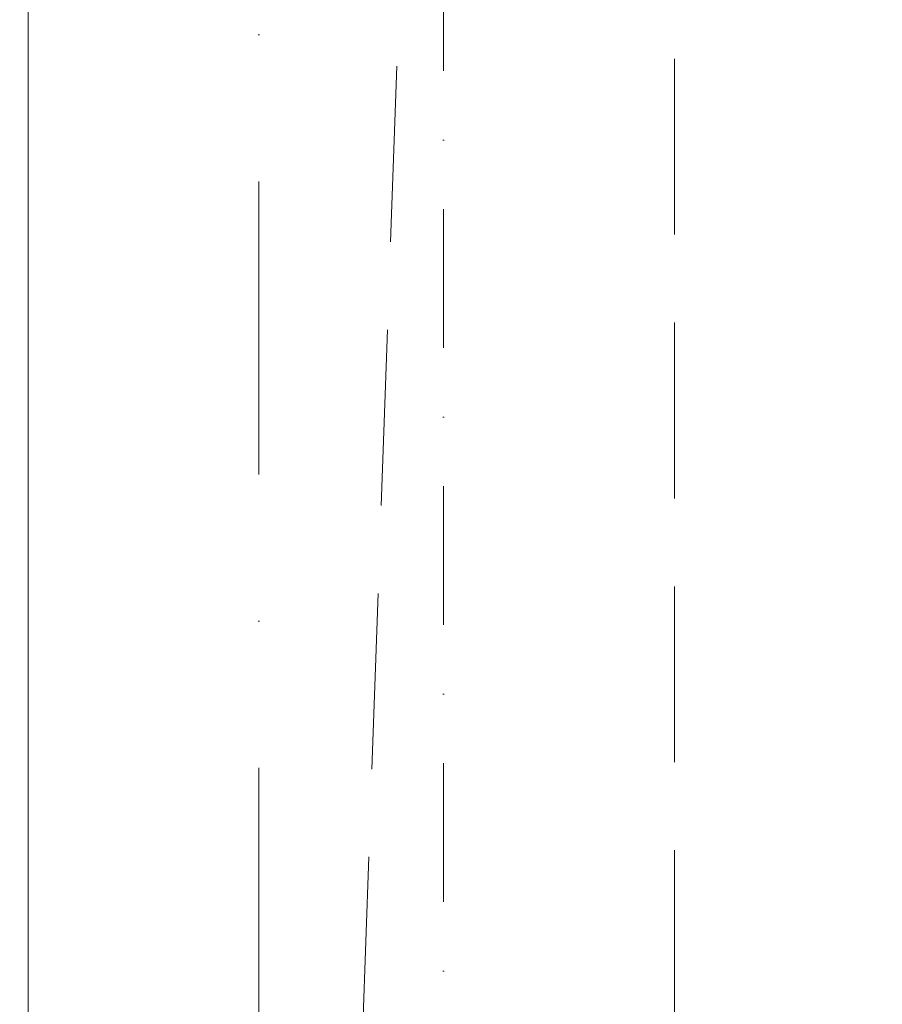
# Model space of a CAD drawing. Header units: millimetres. Extents: x 213386 to 506888, y 183055 to 450952.
# Tile 113 of 256: x 373517 to 374452, y 297221 to 298288. Entities that reach past the tile are written whole.
import ezdxf

# ---------------------------------------------------------------- set-up
doc = ezdxf.new("R2010")
doc.units = ezdxf.units.MM
for name, pattern in [('CK_Čerchovaná 50', [6, 3, -1.5, 0, -1.5]), ('ČERCHOVANÁ', [25.4, 12.7, -6.35, 0, -6.35]), ('ČÁRKOVANÁ', [19.05, 12.7, -6.35])]:
    doc.linetypes.add(name, pattern=pattern)
for name, color, linetype, lineweight in [('KOTY', 255, 'Continuous', 0), ('NOVA', 255, 'Continuous', 0), ('OSY', 255, 'Continuous', 0), ('TENKA', 255, 'Continuous', 0)]:
    doc.layers.add(name, color=color, linetype=linetype, lineweight=lineweight)
doc.layers.add('PLOCHY K PRONÁJMU', color=255, linetype='Continuous', lineweight=0, plot=False)
doc.layers.get('KOTY').off()

# ---------------------------------------------------------------- blocks, each defined once
blk = doc.blocks.new('NOVÁ PODLAHA')
at = {"layer": 'NOVA', "linetype": 'ČÁRKOVANÁ', "ltscale": 15}
blk.add_line((0, 750), (750, 22050), dxfattribs=at)
blk.add_lwpolyline([(750, 22050), (24950, 22050), (24950, 750), (750, 750)], close=True, dxfattribs=at)

msp = doc.modelspace()

# ---------------------------------------------------------------- linework, layer by layer
at = {"layer": 'OSY', "linetype": 'ČERCHOVANÁ', "ltscale": 25}
msp.add_line((373776.6, 308909.6), (373776.6, 283834.9), dxfattribs=at)
at = {"layer": 'PLOCHY K PRONÁJMU', "ltscale": 5}
msp.add_lwpolyline([(373526.6, 307482.2), (399126.6, 307482.2), (399126.6, 284782.2), (373526.6, 284782.2)], close=True, dxfattribs=at)
msp.add_lwpolyline([(379826.6, 296132.2), (374036.6, 296132.2), (374036.6, 296492.2), (373526.6, 296492.2), (373526.6, 300572.2), (374036.6, 300572.2), (374036.6, 301292.2), (373526.6, 301292.2), (373526.6, 305376.2)], dxfattribs=at)
at = {"layer": 'TENKA', "linetype": 'CK_Čerchovaná 50', "ltscale": 50}
msp.add_line((373976.6, 296432.2), (373976.6, 300632.2), dxfattribs=at)

# ---------------------------------------------------------------- block references
at = {"layer": 'KOTY'}
msp.add_blockref('NOVÁ PODLAHA', (373476.6, 284732.2), dxfattribs=at)

doc.saveas('drawing.dxf')
